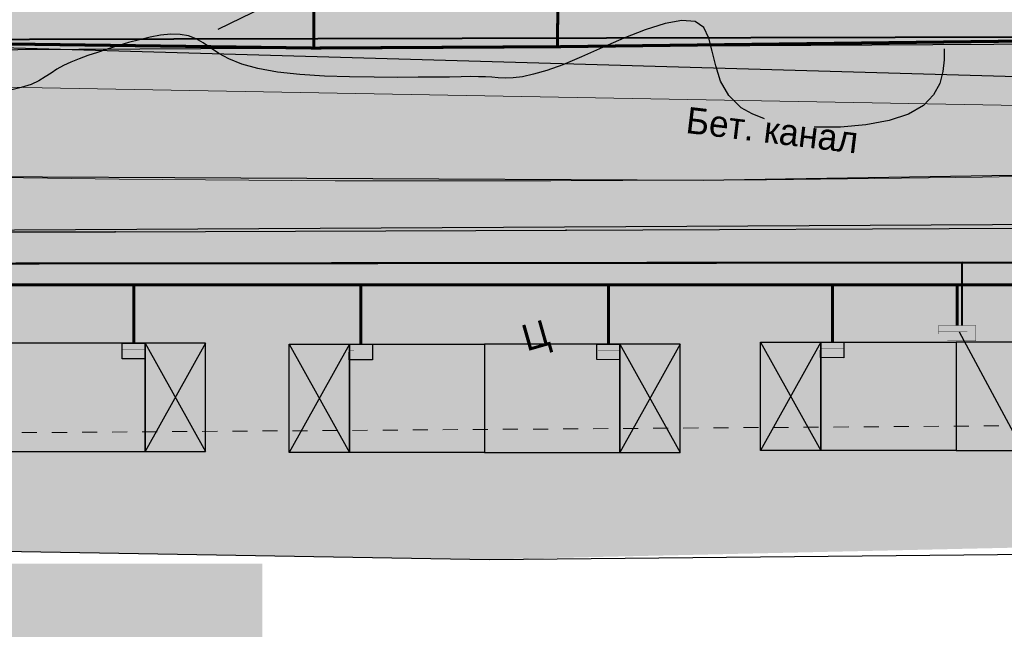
# Model space of a CAD drawing. Extents: x 4085 to 16701, y -65 to 10948.
# Tile 194 of 256: x 15059 to 15092, y 10799 to 10820. Entities that reach past the tile are written whole.
import ezdxf
from ezdxf import colors
from ezdxf.entities.mleader import LeaderData, LeaderLine
from ezdxf.math import Vec2, Vec3
from ezdxf.xclip import XClip

# ---------------------------------------------------------------- set-up
doc = ezdxf.new("R2010")
doc.units = 0
doc.header["$MEASUREMENT"] = 0
doc.header["$XCLIPFRAME"] = 0
for name, pattern in [('CONTI', [0]), ('STRIHSMALL', [1, 0.5, -0.5]), ('ДОРОГИ_СТРОЯЩ', [9, 8, -1])]:
    doc.linetypes.add(name, pattern=pattern)
doc.layers.get('0').update_dxf_attribs({"color": 250, "linetype": 'CONTI'})
for name, color, linetype in [('(025) Дорога', 7, 'Continuous'), ('(027) Гидрография', 7, 'Continuous'), ('(035) Откосы', 7, 'Continuous'), ('GOR_BDEFAULT', 212, 'CONTI'), ('GORIZDEFAULT', 32, 'CONTI'), ('PI_TTDEFAULT', 5, 'CONTI'), ('STAMP', 7, 'Continuous'), ('Электрика', 7, 'Continuous')]:
    doc.layers.add(name, color=color, linetype=linetype)
doc.layers.add('.', color=7, linetype='Continuous', lineweight=15)
doc.layers.add('0ZG - GOR-INCE', color=5, linetype='Continuous', lineweight=15)
doc.styles.add('BM-431', font='txt')
doc.styles.add('Shtamp', font='tahoma.ttf')
doc.styles.get("Standard").update_dxf_attribs({"font": 'times.ttf'})
doc.linetypes.add('ОТКОСЫ_НЕУКР', pattern='A,0.5,["|",Standard,S=1.199999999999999,R=0,X=0,Y=-1.199999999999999],1,["|",Standard,S=0.5,R=0,X=0,Y=-0.5],0.5', length=2)
doc.linetypes.add('ОТКОСЫ_НЕУКР1', pattern='A,0.5,["|",Standard,S=-1.199999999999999,R=0,X=0,Y=1.199999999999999],1,["|",Standard,S=-0.5,R=0,X=0,Y=0.5],0.5', length=2)

# ---------------------------------------------------------------- blocks, each defined once
blk = doc.blocks.new('wedwedwedewdewd')
at = {"layer": '.', "linetype": 'Continuous'}
h = blk.add_hatch(color=256, dxfattribs=at)
h.dxf.hatch_style = 1
h.set_gradient(color1=(255, 217, 179), color2=(255, 209, 163), one_color=1, tint=0.8199999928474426, name='HEMISPHERICAL')
h.paths.add_polyline_path([(16128.6629179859, 10756.6104308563), (16126.6629179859, 10756.6104308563), (16126.6629179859, 10760.2104308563), (16128.6629179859, 10760.2104308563)])
h.paths.add_polyline_path([(16137.6629179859, 10756.6104308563), (16139.6629179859, 10756.6104308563), (16139.6629179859, 10760.2104308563), (16137.6629179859, 10760.2104308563)])
h = blk.add_hatch(color=256, dxfattribs=at)
h.dxf.hatch_style = 1
h.set_gradient(color1=(255, 127, 127), color2=(255, 133, 133), one_color=1, tint=0.7599999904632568, name='HEMISPHERICAL')
h.paths.add_polyline_path([(16133.1629179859, 10760.2104308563), (16133.1629179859, 10756.6104308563), (16137.6629179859, 10756.6104308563), (16137.6629179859, 10760.2104308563)])
h.paths.add_polyline_path([(16133.1629179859, 10760.2104308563), (16133.1629179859, 10756.6104308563), (16128.6629179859, 10756.6104308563), (16128.6629179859, 10760.2104308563)])
at = {"linetype": 'Continuous'}
for points in [[(16128.6629179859, 10756.6104308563), (16126.6629179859, 10756.6104308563), (16126.6629179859, 10760.2104308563), (16128.6629179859, 10760.2104308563)], [(16133.1629179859, 10760.2104308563), (16133.1629179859, 10756.6104308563), (16128.6629179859, 10756.6104308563), (16128.6629179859, 10760.2104308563)], [(16133.1629179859, 10760.2104308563), (16133.1629179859, 10756.6104308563), (16137.6629179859, 10756.6104308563), (16137.6629179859, 10760.2104308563)], [(16137.6629179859, 10756.6104308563), (16139.6629179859, 10756.6104308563), (16139.6629179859, 10760.2104308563), (16137.6629179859, 10760.2104308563)]]:
    blk.add_lwpolyline(points, close=True, dxfattribs=at)
for points in [[(16126.6629179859, 10760.2104308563), (16128.6629179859, 10756.6104308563)], [(16128.6629179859, 10760.2104308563), (16126.6629179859, 10756.6104308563)], [(16137.6629179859, 10760.2104308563), (16139.6629179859, 10756.6104308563)], [(16139.6629179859, 10760.2104308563), (16137.6629179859, 10756.6104308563)]]:
    blk.add_lwpolyline(points, dxfattribs=at)
blk = doc.blocks.new('DWQDWQDWQDW')
at = {"layer": '(035) Откосы', "color": 253, "linetype": 'ОТКОСЫ_НЕУКР1', "elevation": -0.6170000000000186, "flags": 128}
blk.add_lwpolyline([(16564.2685543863, 8940.05366447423), (16571.56438794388, 8940.049617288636), (16579.24229880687, 8940.682216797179), (16586.23834138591, 8939.28798064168), (16594.08376090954, 8937.329337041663), (16596.23756082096, 8937.07311931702), (16604.99378058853, 8932.406532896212), (16613.69562732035, 8927.074860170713), (16626.47846730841, 8919.280967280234), (16639.49087866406, 8911.319458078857), (16651.9820064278, 8903.85268458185), (16664.47700269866, 8896.490241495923), (16677.09143031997, 8889.065860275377), (16679.39855639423, 8887.981581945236), (16695.2108295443, 8881.729711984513), (16708.65326078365, 8876.525155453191), (16722.23698177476, 8871.77063759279), (16735.50823853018, 8868.774063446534), (16749.63002218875, 8865.606017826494), (16760.99577287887, 8864.573100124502), (16775.79265262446, 8863.378462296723), (16791.22906654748, 8862.267464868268), (16804.74432975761, 8861.94847750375), (16819.74132904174, 8861.653146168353), (16835.02693216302, 8861.360536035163), (16850.25698425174, 8861.043143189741), (16865.37728238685, 8860.79020800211), (16880.60442877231, 8860.5237254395), (16895.80853699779, 8860.385576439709), (16909.27623827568, 8864.858854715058), (16923.90202324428, 8869.7262688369), (16938.08048568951, 8874.446364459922), (16952.65749232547, 8879.342421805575), (16966.66929764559, 8883.988184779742), (16980.80614278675, 8888.7491203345), (16994.83943295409, 8893.431466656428), (16997.11785405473, 8894.36489901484), (17001.96598783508, 8896.979129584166), (17014.00648242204, 8903.364783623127), (17016.84216589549, 8904.618776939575), (17018.16922240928, 8905.356490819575), (17021.24240132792, 8907.064878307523), (17025.47054322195, 8909.6625474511)], dxfattribs=at)
at = {"layer": '(035) Откосы', "color": 253, "linetype": 'ОТКОСЫ_НЕУКР', "ltscale": 1.5, "elevation": -0.6170000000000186, "flags": 128}
blk.add_lwpolyline([(16739.45308839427, 8875.20530978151), (16758.92019256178, 8871.7201008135), (16785.23249284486, 8868.989124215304), (16834.46331352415, 8866.430057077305), (16872.30635476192, 8865.117805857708), (16894.6491773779, 8865.49292062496), (16897.6269511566, 8866.243948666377), (16919.04864691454, 8873.140999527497), (16955.05316177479, 8885.96822939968), (16990.55466388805, 8900.238315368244), (17022.49028712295, 8919.820872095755)], dxfattribs=at)
at = {"color": 253, "linetype": 'Continuous', "elevation": -0.6170000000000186}
for points in [[(16558.80255977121, 8945.946029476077), (16570.6070005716, 8947.717188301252, -0.07815532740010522), (16597.94249155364, 8942.058203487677), (16620.12967143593, 8929.197915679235, 0.02195865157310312), (16680.08866086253, 8893.238522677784, 0.01496813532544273), (16723.48298193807, 8876.757839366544), (16750.88513959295, 8870.57602320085), (16790.77832134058, 8867.279309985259), (16872.31370058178, 8863.893621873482), (16895.15054692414, 8864.321306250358), (16944.32124811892, 8880.133131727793), (16994.43535242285, 8899.563749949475), (17012.77464116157, 8910.375999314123), (17023.26825659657, 8917.9292242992)], [(16562.18063359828, 8941.934712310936), (16579.37002182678, 8942.908548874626), (16596.98241794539, 8939.147166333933), (16618.54894594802, 8926.646625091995, 0.02197958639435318), (16678.79663357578, 8890.526571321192, 0.01507167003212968), (16722.66014219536, 8873.868075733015), (16750.42929275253, 8867.603467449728), (16790.58345219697, 8864.285187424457, 0.01330051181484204), (16847.98186172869, 8863.082048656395), (16895.37651316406, 8862.057228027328), (16949.57757229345, 8880.2725550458, 0.04650476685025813), (16996.14201924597, 8896.840733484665), (17017.23438593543, 8907.707821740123), (17025.51246180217, 8912.472396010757)]]:
    blk.add_lwpolyline(points, format="xyb", dxfattribs=at)
at = {"color": 253, "linetype": 'STRIHSMALL', "elevation": -0.2409999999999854}
blk.add_lwpolyline([(16593.21583156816, 8931.924035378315), (16614.44362853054, 8919.185168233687), (16675.036071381, 8883.007916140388), (16720.64128200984, 8865.661257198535), (16749.28270343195, 8859.111734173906), (16790.49098786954, 8855.53213624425), (16849.99348042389, 8854.548292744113), (16896.48786096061, 8853.889257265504), (16953.02450571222, 8872.4673090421), (16964.2357470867, 8876.242711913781), (17016.50260233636, 8897.154158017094)], dxfattribs=at)
at = {"layer": 'GOR_BDEFAULT', "color": 253}
for points in [[(16826.4240403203, 8865.199055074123, 0.02799999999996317), (16826.01735626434, 8865.372283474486, 0.02799999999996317), (16825.663707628, 8865.579968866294, 0.02799999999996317), (16825.25469410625, 8866.00057069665, 0.02799999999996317), (16824.99298039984, 8866.490475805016, 0.02799999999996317), (16824.84992063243, 8867.00090413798, 0.02799999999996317), (16824.74344593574, 8867.489844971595, 0.02799999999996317), (16824.63987694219, 8867.927875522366, 0.02799999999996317), (16824.47649806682, 8868.278029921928, 0.02799999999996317), (16824.19562998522, 8868.483974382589, 0.02799999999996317), (16823.75855983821, 8868.535643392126, 0.02799999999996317), (16823.194322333, 8868.44058584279, 0.02799999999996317), (16822.5315630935, 8868.247582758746, 0.02799999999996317), (16821.81363989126, 8867.988572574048, 0.02799999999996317), (16821.09358789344, 8867.698013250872, 0.02799999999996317), (16820.39540957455, 8867.402806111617, 0.02799999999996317), (16819.76710686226, 8867.156765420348, 0.02799999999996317), (16819.22551793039, 8866.974608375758, 0.02799999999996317), (16818.78032294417, 8866.858843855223, 0.02799999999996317), (16818.40751968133, 8866.78256956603, 0.02799999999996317), (16818.10459227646, 8866.755460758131, 0.02799999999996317), (16817.8353439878, 8866.757775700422, 0.02799999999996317), (16817.60480855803, 8866.770156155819, 0.02799999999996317), (16817.39111306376, 8866.797247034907, 0.02799999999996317), (16817.17993267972, 8866.81466556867, 0.02799999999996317), (16816.95191437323, 8866.81736593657, 0.02799999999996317), (16816.68982711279, 8866.831877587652, 0.02799999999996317), (16816.36967194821, 8866.83128564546, 0.02799999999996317), (16815.98641337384, 8866.834955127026, 0.02799999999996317), (16815.52069760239, 8866.837843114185, 0.02799999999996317), (16814.94813332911, 8866.85427944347, 0.02799999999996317), (16814.2640758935, 8866.862390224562, 0.02799999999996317), (16813.48284861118, 8866.886564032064, 0.02799999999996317), (16812.65787623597, 8866.920024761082, 0.02799999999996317), (16811.83038673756, 8866.963165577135, 0.02799999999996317), (16811.01470418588, 8867.040372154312, 0.02799999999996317), (16810.26676743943, 8867.135199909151, 0.02799999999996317), (16809.61309710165, 8867.264866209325, 0.02799999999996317), (16809.0852417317, 8867.427252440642, 0.02799999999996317), (16808.66636214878, 8867.607645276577, 0.02799999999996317), (16808.32742616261, 8867.798486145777, 0.02799999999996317), (16808.06126947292, 8867.987590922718, 0.02799999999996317), (16807.81950132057, 8868.162376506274, 0.02799999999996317), (16807.58780115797, 8868.29844367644, 0.02799999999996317), (16807.3417779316, 8868.410121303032, 0.02799999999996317), (16807.05994578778, 8868.460829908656, 0.02799999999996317), (16806.75662980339, 8868.47495129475, 0.02799999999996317), (16806.41247342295, 8868.447453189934, 0.02799999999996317), (16806.06367137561, 8868.398085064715, 0.02799999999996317), (16805.70306363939, 8868.314646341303, 0.02799999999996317), (16805.33277674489, 8868.228694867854, 0.02799999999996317), (16804.97720224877, 8868.125899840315, 0.02799999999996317), (16804.61911062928, 8868.032784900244, 0.02799999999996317), (16804.2950856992, 8867.92786738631, 0.02799999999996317), (16803.97822406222, 8867.835137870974, 0.02799999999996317), (16803.68575071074, 8867.728090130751, 0.02799999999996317), (16803.40295576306, 8867.623558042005, 0.02799999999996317), (16803.16139054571, 8867.519412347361, 0.02799999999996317), (16802.93453672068, 8867.398426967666, 0.02799999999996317), (16802.73923371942, 8867.275314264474, 0.02799999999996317), (16802.54393071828, 8867.152201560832, 0.02799999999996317), (16802.32675504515, 8867.033732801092, 0.02799999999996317), (16802.06834964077, 8866.91487764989, 0.02799999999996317), (16801.73213069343, 8866.81711876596, 0.02799999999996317), (16801.29158036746, 8866.723228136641, 0.02799999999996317)], [(16826.4240403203, 8865.199055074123, 0.02799999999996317), (16826.01735626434, 8865.372283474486, 0.02799999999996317), (16825.663707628, 8865.579968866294, 0.02799999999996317), (16825.25469410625, 8866.00057069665, 0.02799999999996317), (16824.99298039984, 8866.490475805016, 0.02799999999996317), (16824.84992063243, 8867.00090413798, 0.02799999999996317), (16824.74344593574, 8867.489844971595, 0.02799999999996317), (16824.63987694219, 8867.927875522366, 0.02799999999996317), (16824.47649806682, 8868.278029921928, 0.02799999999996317), (16824.19562998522, 8868.483974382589, 0.02799999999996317), (16823.75855983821, 8868.535643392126, 0.02799999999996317), (16823.194322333, 8868.44058584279, 0.02799999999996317), (16822.5315630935, 8868.247582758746, 0.02799999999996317), (16821.81363989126, 8867.988572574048, 0.02799999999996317), (16821.09358789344, 8867.698013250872, 0.02799999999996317), (16820.39540957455, 8867.402806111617, 0.02799999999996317), (16819.76710686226, 8867.156765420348, 0.02799999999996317), (16819.22551793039, 8866.974608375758, 0.02799999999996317), (16818.78032294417, 8866.858843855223, 0.02799999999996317), (16818.40751968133, 8866.78256956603, 0.02799999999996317), (16818.10459227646, 8866.755460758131, 0.02799999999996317), (16817.8353439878, 8866.757775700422, 0.02799999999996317), (16817.60480855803, 8866.770156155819, 0.02799999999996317), (16817.39111306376, 8866.797247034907, 0.02799999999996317), (16817.17993267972, 8866.81466556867, 0.02799999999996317), (16816.95191437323, 8866.81736593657, 0.02799999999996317), (16816.68982711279, 8866.831877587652, 0.02799999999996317), (16816.36967194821, 8866.83128564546, 0.02799999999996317), (16815.98641337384, 8866.834955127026, 0.02799999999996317), (16815.52069760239, 8866.837843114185, 0.02799999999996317), (16814.94813332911, 8866.85427944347, 0.02799999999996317), (16814.2640758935, 8866.862390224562, 0.02799999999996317), (16813.48284861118, 8866.886564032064, 0.02799999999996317), (16812.65787623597, 8866.920024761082, 0.02799999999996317), (16811.83038673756, 8866.963165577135, 0.02799999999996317), (16811.01470418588, 8867.040372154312, 0.02799999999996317), (16810.26676743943, 8867.135199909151, 0.02799999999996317), (16809.61309710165, 8867.264866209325, 0.02799999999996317), (16809.0852417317, 8867.427252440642, 0.02799999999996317), (16808.66636214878, 8867.607645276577, 0.02799999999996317), (16808.32742616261, 8867.798486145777, 0.02799999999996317), (16808.06126947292, 8867.987590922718, 0.02799999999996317), (16807.81950132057, 8868.162376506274, 0.02799999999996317), (16807.58780115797, 8868.29844367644, 0.02799999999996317), (16807.3417779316, 8868.410121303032, 0.02799999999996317), (16807.05994578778, 8868.460829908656, 0.02799999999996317), (16806.75662980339, 8868.47495129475, 0.02799999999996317), (16806.41247342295, 8868.447453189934, 0.02799999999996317), (16806.06367137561, 8868.398085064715, 0.02799999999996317), (16805.70306363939, 8868.314646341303, 0.02799999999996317), (16805.33277674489, 8868.228694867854, 0.02799999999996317), (16804.97720224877, 8868.125899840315, 0.02799999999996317), (16804.61911062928, 8868.032784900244, 0.02799999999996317), (16804.2950856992, 8867.92786738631, 0.02799999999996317), (16803.97822406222, 8867.835137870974, 0.02799999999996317), (16803.68575071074, 8867.728090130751, 0.02799999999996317), (16803.40295576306, 8867.623558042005, 0.02799999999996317), (16803.16139054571, 8867.519412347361, 0.02799999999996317), (16802.93453672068, 8867.398426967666, 0.02799999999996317), (16802.73923371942, 8867.275314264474, 0.02799999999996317), (16802.54393071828, 8867.152201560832, 0.02799999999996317), (16802.32675504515, 8867.033732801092, 0.02799999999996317), (16802.06834964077, 8866.91487764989, 0.02799999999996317), (16801.73213069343, 8866.81711876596, 0.02799999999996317), (16801.29158036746, 8866.723228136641, 0.02799999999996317)], [(16832.45738166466, 8867.387866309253, 0.02799999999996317), (16832.44868234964, 8867.023962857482, 0.02799999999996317), (16832.39662476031, 8866.62812290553, 0.02799999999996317), (16832.28146501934, 8866.236539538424, 0.02799999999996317), (16832.06913593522, 8865.861017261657, 0.02799999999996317), (16831.72305293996, 8865.523041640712, 0.02799999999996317), (16831.21630886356, 8865.24661776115, 0.02799999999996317), (16830.56574414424, 8865.046454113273, 0.02799999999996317), (16829.79323195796, 8864.917904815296, 0.02799999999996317), (16828.94967943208, 8864.863875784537, 0.02799999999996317), (16828.07631554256, 8864.884756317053, 0.02799999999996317)], [(16832.45738166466, 8867.387866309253, 0.02799999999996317), (16832.44868234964, 8867.023962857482, 0.02799999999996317), (16832.39662476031, 8866.62812290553, 0.02799999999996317), (16832.28146501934, 8866.236539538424, 0.02799999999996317), (16832.06913593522, 8865.861017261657, 0.02799999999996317), (16831.72305293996, 8865.523041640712, 0.02799999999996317), (16831.21630886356, 8865.24661776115, 0.02799999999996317), (16830.56574414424, 8865.046454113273, 0.02799999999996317), (16829.79323195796, 8864.917904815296, 0.02799999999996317), (16828.94967943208, 8864.863875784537, 0.02799999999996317), (16828.07631554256, 8864.884756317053, 0.02799999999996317)]]:
    blk.add_polyline3d(points, dxfattribs=at)
at = {"layer": 'GORIZDEFAULT', "color": 253}
blk.add_polyline3d([(16820.91095917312, 8874.529784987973, 0.04300000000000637), (16819.95957095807, 8874.115107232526, 0.04300000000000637), (16817.70350903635, 8873.054784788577, 0.04300000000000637), (16815.29795399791, 8871.893705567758, 0.04300000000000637), (16812.76441359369, 8870.668441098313, 0.04300000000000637), (16809.86591517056, 8869.296869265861, 0.04300000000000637), (16808.318197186, 8868.589658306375, 0.04300000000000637)], dxfattribs=at)
at = {"layer": 'PI_TTDEFAULT', "color": 253}
for p in [(16804.74432975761, 8861.94847750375, -0.3300000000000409), (16819.74132904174, 8861.653146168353, -0.327000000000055)]:
    blk.add_point(p, dxfattribs=at)
at = {"layer": '(025) Дорога', "color": 253, "linetype": 'ДОРОГИ_СТРОЯЩ', "extrusion": (-0.01063456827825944, -0.002758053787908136, 0.9999396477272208), "style": 'BM-431'}
blk.add_text('Ц', height=0.8750000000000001, rotation=14.53837778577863, dxfattribs=at).set_placement((16814.25900425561, 8856.316084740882, -497.2248890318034))
at = {"layer": '(027) Гидрография', "color": 253, "extrusion": (-0.0108735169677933, 0.001570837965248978, 0.9999396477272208), "style": 'BM-431'}
blk.add_text('Бет. канал', height=0.8750000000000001, rotation=351.7801504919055, dxfattribs=at).set_placement((16822.76839655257, 8865.074162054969, -169.6250549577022))
blk = doc.blocks.new('A$C10aa157c')
at = {"layer": '.', "linetype": 'Continuous', "lineweight": 50}
h = blk.add_hatch(color=4, dxfattribs=at)
h.dxf.hatch_style = 1
h.set_gradient(color1=(0, 255, 255), color2=(0, 255, 255), one_color=1, tint=0.5)
edge = h.paths.add_edge_path()
edge.add_line((117.4324962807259, 25.8464246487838), (111.2859458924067, 22.04202636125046))
edge.add_line((111.2859458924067, 22.04202636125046), (90.49397812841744, 10.57433190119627))
edge.add_line((90.49397812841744, 10.57433190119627), (88.23807309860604, 9.587726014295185))
edge.add_line((88.23807309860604, 9.587726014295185), (6.163735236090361, -19.95635591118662))
edge.add_arc((-27.70549202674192, 74.13336427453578), 100.0000000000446, 270.3128248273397, 289.7972202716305, ccw=False)
edge.add_line((-27.15951241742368, -25.86514524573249), (-114.5854871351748, -26.34248035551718))
edge.add_line((-114.5854871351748, -26.34248035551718), (-131.8038967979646, -25.51755084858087))
edge.add_line((-131.8038967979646, -25.51755084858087), (-156.2513825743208, -23.98036590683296))
edge.add_line((-156.2513825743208, -23.98036590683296), (-183.7814535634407, -18.45982324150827))
edge.add_line((-183.7814535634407, -18.45982324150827), (-197.4729350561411, -14.02515858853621))
edge.add_line((-197.4729350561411, -14.02515858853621), (-226.9882538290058, -3.257921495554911))
edge.add_line((-226.9882538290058, -3.257921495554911), (-229.3201723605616, -2.22804471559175))
edge.add_line((-229.3201723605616, -2.22804471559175), (-266.0129081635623, 18.33381446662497))
edge.add_line((-266.0129081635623, 18.33381446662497), (-302.414357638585, 39.40997971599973))
edge.add_line((-302.414357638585, 39.40997971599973), (-311.2653128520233, 44.05475481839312))
edge.add_arc((-5824.953526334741, -31255.54911888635), 31781.53489632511, 80.00936784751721, 80.04077242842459)
edge.add_arc((-344.2962635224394, -73.22361097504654), 121.3386725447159, 82.48260712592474, 104.7849835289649)
edge.add_line((-375.2609654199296, 44.0975750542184), (-422.1471010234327, 28.59770207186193))
edge.add_line((-422.1471010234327, 28.59770207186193), (-424.8801888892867, 34.73041368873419))
edge.add_line((-424.8801888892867, 34.73041368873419), (-369.9069065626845, 51.63645814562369))
edge.add_arc((-345.3716680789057, -51.17261419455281), 105.6961838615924, 80.20076656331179, 103.42249696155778, ccw=False)
edge.add_line((-327.3825670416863, 52.98148090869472), (-309.305153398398, 49.80210033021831))
edge.add_line((-309.305153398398, 49.80210033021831), (-299.5158731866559, 44.66491412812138))
edge.add_line((-299.5158731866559, 44.66491412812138), (-263.0429987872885, 23.54739438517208))
edge.add_line((-263.0429987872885, 23.54739438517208), (-226.6355735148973, 3.145417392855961))
edge.add_line((-226.6355735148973, 3.145417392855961), (-224.7456836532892, 2.310759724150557))
edge.add_line((-224.7456836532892, 2.310759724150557), (-195.5197359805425, -8.350914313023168))
edge.add_line((-195.5197359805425, -8.350914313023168), (-182.2621487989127, -12.64504079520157))
edge.add_line((-182.2621487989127, -12.64504079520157), (-155.4697206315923, -18.01766561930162))
edge.add_line((-155.4697206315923, -18.01766561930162), (-131.4720545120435, -19.52656724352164))
edge.add_line((-131.4720545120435, -19.52656724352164), (-114.4582114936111, -20.34169601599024))
edge.add_line((-114.4582114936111, -20.34169601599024), (-27.19227119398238, -19.86523467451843))
edge.add_arc((-27.70549202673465, 74.13336427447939), 93.99999999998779, 270.3128248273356, 289.7972202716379)
edge.add_line((4.131581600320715, -14.31097270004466), (86.01742751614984, 15.16525827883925))
edge.add_line((86.01742751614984, 15.16525827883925), (87.83742534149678, 15.96122288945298))
edge.add_line((87.83742534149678, 15.96122288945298), (108.2562857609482, 27.2231320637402))
edge.add_line((108.2562857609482, 27.2231320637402), (115.2645194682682, 31.56086796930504))
edge.add_line((115.2645194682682, 31.56086796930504), (117.4324962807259, 25.8464246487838))
at = {"linetype": 'Continuous'}
h = blk.add_hatch(color=256, dxfattribs=at)
h.dxf.hatch_style = 1
h.set_gradient(color1=(196, 196, 196), color2=(179, 179, 179), one_color=1, tint=0.699999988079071, name='SPHERICAL')
edge = h.paths.add_edge_path()
edge.add_line((-329.6939609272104, -123.8959480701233), (-413.5123903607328, -4.99904155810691))
edge.add_line((-413.5123903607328, -4.99904155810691), (-355.7886663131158, 33.28476060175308))
edge.add_line((-355.7886663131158, 33.28476060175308), (-335.031477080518, 75.58643090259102))
edge.add_line((-335.031477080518, 75.58643090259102), (-290.265852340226, 52.29770563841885))
edge.add_arc((-35.22096130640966, 435.710675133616), 460.4925641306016, 236.3682958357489, 253.1961533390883)
edge.add_arc((23.16678665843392, 1743.610821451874), 1759.185429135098, 263.7500878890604, 266.8247429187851)
edge.add_line((-74.2750708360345, -12.87386635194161), (-37.8087558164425, -12.38197344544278))
edge.add_line((-37.8087558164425, -12.38197344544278), (-8.681647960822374, -7.258780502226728))
edge.add_line((-8.681647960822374, -7.258780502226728), (21.71312455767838, 1.674478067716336))
edge.add_line((21.71312455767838, 1.674478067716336), (73.82824807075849, 22.10592837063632))
edge.add_line((73.82824807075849, 22.10592837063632), (122.4104008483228, 60.65294329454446))
edge.add_line((122.4104008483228, 60.65294329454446), (125.2745590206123, 27.75500045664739))
edge.add_line((125.2745590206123, 27.75500045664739), (114.748125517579, 2.379272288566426))
edge.add_line((114.748125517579, 2.379272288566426), (116.6623456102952, -0.02417328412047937))
edge.add_line((116.6623456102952, -0.02417328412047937), (116.2891382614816, -3.732436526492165))
edge.add_line((116.2891382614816, -3.732436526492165), (111.2584338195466, -27.65741119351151))
edge.add_line((111.2584338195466, -27.65741119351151), (112.8600939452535, -27.92515144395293))
edge.add_line((112.8600939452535, -27.92515144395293), (106.1017429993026, -65.58583641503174))
edge.add_line((106.1017429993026, -65.58583641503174), (101.2804055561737, -90.48027766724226))
edge.add_line((101.2804055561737, -90.48027766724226), (98.81490888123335, -96.13533966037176))
edge.add_line((98.81490888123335, -96.13533966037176), (53.13542081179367, -97.30507864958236))
edge.add_line((53.13542081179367, -97.30507864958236), (30.09047449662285, -97.89520286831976))
edge.add_line((30.09047449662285, -97.89520286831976), (12.28662535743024, -98.29843708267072))
edge.add_line((12.28662535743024, -98.29843708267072), (-62.51886126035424, -99.99268484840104))
edge.add_line((-62.51886126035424, -99.99268484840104), (-93.46711186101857, -101.1777100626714))
edge.add_line((-93.46711186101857, -101.1777100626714), (-93.73522817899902, -109.8933634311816))
edge.add_line((-93.73522817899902, -109.8933634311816), (-152.9130991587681, -112.2181400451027))
edge.add_line((-152.9130991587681, -112.2181400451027), (-153.085833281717, -120.2735644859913))
edge.add_line((-153.085833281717, -120.2735644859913), (-196.6151896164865, -120.663996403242))
edge.add_line((-196.6151896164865, -120.663996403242), (-196.010272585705, -100.2536491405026))
edge.add_line((-196.010272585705, -100.2536491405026), (-236.8828322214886, -97.89520286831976))
edge.add_line((-236.8828322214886, -97.89520286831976), (-266.6043384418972, -99.72434434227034))
edge.add_line((-266.6043384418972, -99.72434434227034), (-280.8519175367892, -100.7559259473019))
edge.add_line((-280.8519175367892, -100.7559259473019), (-292.7545044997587, -102.6790545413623))
edge.add_line((-292.7545044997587, -102.6790545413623), (-308.6164820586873, -109.5958216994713))
edge.add_line((-308.6164820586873, -109.5958216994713), (-329.6939609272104, -123.8959480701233))
blk.add_lwpolyline([(-373.7944340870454, 108.5221690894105), (-373.7944340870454, 37.87383067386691), (-338.7973859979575, -11.84971716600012), (-296.1668647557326, 12.1688909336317), (-278.1502265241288, 12.66864525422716), (-222.2923186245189, -17.35473897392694), (-192.3131233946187, -27.41567740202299), (-152.841873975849, -36.13979106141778), (-88.61392933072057, -37.22940865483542), (-24.38736609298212, -36.59652979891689), (-4.075459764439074, -35.34637554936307), (26.99026940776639, -25.76186857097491), (74.74103602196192, -7.278631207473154), (109.4043596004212, 7.298652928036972), (135.566190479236, 19.46775833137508), (110.1840137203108, 64.19822788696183), (9.488295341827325, 20.69822151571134), (-104.2532370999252, 13.96907995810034), (-207.6545405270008, 33.67587202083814), (-251.5703695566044, 64.2554686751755), (-301.8282399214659, 93.33502415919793), (-373.7944340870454, 108.5221690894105)], dxfattribs=at)
at = {"linetype": 'Continuous', "lineweight": 30}
for points in [[(-27.15951241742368, -25.86514524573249), (-114.5854871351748, -26.34248035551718), (-131.8038967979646, -25.51755084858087), (-156.2513825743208, -23.98036590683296), (-183.7814535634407, -18.45982324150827), (-197.4729350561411, -14.02515858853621), (-226.9882538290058, -3.257921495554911), (-229.3201723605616, -2.22804471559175), (-266.0129081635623, 18.33381446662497), (-302.414357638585, 39.40997971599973), (-311.2653128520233, 44.05475481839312, 0.0001370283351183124), (-328.421870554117, 47.07217907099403, 0.09762081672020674), (-375.2609654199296, 44.0975750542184), (-422.1471010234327, 28.59770207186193)], [(-424.8801888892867, 34.73041368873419), (-369.9069065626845, 51.63645814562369, -0.1016720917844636), (-327.3825670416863, 52.98148090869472), (-309.305153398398, 49.80210033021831), (-299.5158731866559, 44.66491412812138), (-263.0429987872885, 23.54739438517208), (-226.6355735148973, 3.145417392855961), (-224.7456836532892, 2.310759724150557), (-195.5197359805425, -8.350914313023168), (-182.2621487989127, -12.64504079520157), (-155.4697206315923, -18.01766561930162), (-131.4720545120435, -19.52656724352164), (-114.4582114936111, -20.34169601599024), (-27.19227119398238, -19.86523467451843, 0.0852221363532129)]]:
    blk.add_lwpolyline(points, format="xyb", dxfattribs=at)
at = {"linetype": 'Continuous', "elevation": -1.836999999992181}
blk.add_lwpolyline([(-310.5347289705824, 45.93517624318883), (-288.727846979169, 33.96953195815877), (-274.4873257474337, 25.23622013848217), (-257.6072697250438, 15.40358086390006), (-243.4411516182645, 7.570372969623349), (-227.6496925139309, -0.7277474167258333), (-212.7345870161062, -6.331781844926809), (-195.4560515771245, -12.39361442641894), (-183.4075955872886, -16.35303855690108), (-155.4991731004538, -21.96472225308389), (-122.889283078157, -23.89089112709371), (-107.8811498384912, -24.49342670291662), (-81.50336457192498, -24.62609611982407), (-54.75523238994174, -24.19153198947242), (-30.58178783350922, -24.14722349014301), (-10.46175109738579, -24.11034464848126), (15.60182704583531, -14.66533892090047), (36.49558892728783, -7.093788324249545), (44.56949260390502, -4.270245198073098), (63.54049542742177, 1.907058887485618), (78.57534353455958, 7.959346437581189), (93.13901648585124, 15.03243375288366), (116.5460771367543, 28.18288504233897), (118.3102865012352, 29.25414919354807)], dxfattribs=at)
at = {"linetype": 'Continuous'}
for p in [(-16237.72573309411, -10790.25818854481), (-16221.93771522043, -10790.29117394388), (-16206.25711438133, -10790.22022959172)]:
    blk.add_blockref('wedwedwedewdewd', p, dxfattribs=at)
at = {"layer": '0ZG - GOR-INCE', "linetype": 'Continuous', "rotation": 1.343740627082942}
blk.add_blockref('DWQDWQDWQDW', (-16693.37190173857, -9279.936333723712, -1.219999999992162), dxfattribs=at)
blk = doc.blocks.new('16Г5Ш1Д65')
at = {"layer": '.', "lineweight": 35}
h = blk.add_hatch(color=256, dxfattribs=at)
h.dxf.hatch_style = 1
h.paths.add_polyline_path([(408872.3951494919, 4233258.828926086), (408872.0779764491, 4233258.829036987), (408872.0802672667, 4233258.060426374), (408872.3946124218, 4233258.060316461)])
at = {"color": 250, "lineweight": 30, "const_width": 0.006399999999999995}
blk.add_lwpolyline([(408871.8826124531, 4233258.060495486), (408871.8831495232, 4233258.82910511), (408872.3951494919, 4233258.828926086), (408872.3946124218, 4233258.060316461)], close=True, dxfattribs=at)
at = {"layer": 'Электрика', "color": 250, "lineweight": 30, "const_width": 0.006399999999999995}
blk.add_lwpolyline([(408872.0802655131, 4233258.061014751), (408872.0779765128, 4233258.829015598)], dxfattribs=at)
blk = doc.blocks.new('151ГШ56Д')
at = {"layer": '.', "lineweight": 35}
h = blk.add_hatch(color=5, dxfattribs=at)
h.dxf.hatch_style = 1
h.paths.add_polyline_path([(409370.9448358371, 4233276.366838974), (409370.6303846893, 4233276.366948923), (409370.6299516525, 4233275.128481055), (409370.944298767, 4233275.128371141)])
at = {"color": 250, "lineweight": 30, "const_width": 0.006399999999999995}
blk.add_lwpolyline([(409370.4322987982, 4233275.128550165), (409370.4328358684, 4233276.367017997), (409370.9448358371, 4233276.366838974), (409370.944298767, 4233275.128371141)], close=True, dxfattribs=at)
at = {"layer": 'Электрика', "color": 250, "lineweight": 30, "const_width": 0.006399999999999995}
blk.add_lwpolyline([(409370.6299518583, 4233275.129069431), (409370.6303846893, 4233276.366948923)], dxfattribs=at)
blk = doc.blocks.new('_Small')
at = {"color": 0, "linetype": 'ByBlock', "lineweight": -2}
blk.add_circle((0, 0), 0.25, dxfattribs=at)

msp = doc.modelspace()

# ---------------------------------------------------------------- block references
at = {"linetype": 'Continuous'}
ref = msp.add_blockref('A$C10aa157c', (15163.26248192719, 10839.00416148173, 0.1769999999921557), dxfattribs=at)
XClip(ref).set_block_clipping_path([(-373.7944340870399, 108.52216908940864), (-301.8282399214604, 93.33502415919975), (-251.57036955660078, 64.25546867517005), (-207.6545405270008, 33.67587202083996), (-104.25323709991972, 13.969079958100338), (9.488295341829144, 20.69822151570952), (110.18401372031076, 64.19822788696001), (135.5661904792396, 19.467758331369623), (74.7410360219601, -7.278631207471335), (26.99026940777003, -25.76186857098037), (-4.075459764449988, -35.34637554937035), (-88.61392933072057, -37.22940865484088), (-152.84187397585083, -36.1397910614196), (-192.31312339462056, -27.415677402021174), (-222.2923186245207, -17.35473897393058), (-278.15022652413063, 12.668645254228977), (-296.17026621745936, 12.384943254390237), (-338.7973859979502, -11.849717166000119), (-373.7944340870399, 37.873830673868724)])

# ---------------------------------------------------------------- next in the draw order: linework, layer by layer
at = {"color": 1, "lineweight": 40, "elevation": 0.1769999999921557}
for points in [[(15205.83641997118, 10840.12215188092), (15206.18598078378, 10839.20236340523), (15195.10788591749, 10835.0528961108), (15162.30580612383, 10823.7417855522), (15150.4198119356, 10821.12163294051), (15121.73738481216, 10819.19943380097), (15049.74099424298, 10819.03527487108), (15028.59094601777, 10820.35748235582), (15010.89774174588, 10822.16857951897), (15011.07776869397, 10823.07217968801)], [(15011.08311822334, 10823.07149733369), (15009.78784603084, 10813.46720607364), (15048.39559886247, 10811.60359596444), (15138.5145536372, 10811.68719350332), (15162.58395884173, 10815.74259937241), (15196.8388219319, 10827.53717258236), (15197.73899683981, 10827.86489561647), (15198.79710658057, 10825.29739339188)], [(15153.68390682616, 10811.54765932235), (15153.18530382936, 10814.15903881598), (15138.5145536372, 10811.68719350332), (15048.39559886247, 10811.60359596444), (15009.78784603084, 10813.46720607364), (15010.98775521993, 10823.08366127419)]]:
    msp.add_lwpolyline(points, dxfattribs=at)
at = {"color": 1, "lineweight": 40}
msp.add_lwpolyline([(15090.3720944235, 10809.54951680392), (15090.37015286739, 10811.64253304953), (15048.39559886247, 10811.60359596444), (15009.78784603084, 10813.46720607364), (15010.98775521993, 10823.08366127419)], dxfattribs=at)
at = {"color": 5, "linetype": 'Continuous', "const_width": 0.1}
for points, elevation in [([(15024.51703808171, 10821.67750520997), (15024.43792470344, 10820.69030035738), (15028.5909460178, 10820.35748235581), (15028.63597296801, 10820.91934464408), (15028.5909460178, 10820.35748235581), (15032.79665583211, 10820.16349955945), (15032.85755238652, 10821.17831144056), (15032.79665583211, 10820.16349955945), (15050.44716505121, 10819.01515658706), (15068.80970123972, 10818.77169266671), (15068.80425271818, 10820.13416744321), (15068.81169160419, 10818.77170353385), (15076.91303492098, 10818.81593587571), (15076.91948344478, 10820.16570368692)], -32.10742113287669), ([(15121.73037560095, 10819.3617033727), (15076.91303492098, 10818.81593587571)], 0.1769999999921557), ([(15023.5440656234, 10811.85336281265), (15045.3406567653, 10810.89584700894), (15092.9592028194, 10810.89584700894), (15094.2838933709, 10810.89584700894)], 0.1769999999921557), ([(15062.81546128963, 10808.95732475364), (15062.81546128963, 10810.89584700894)], 0.1769999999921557), ([(15070.37207497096, 10808.92166521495), (15070.37207497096, 10810.89584700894)], 0.1769999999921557), ([(15078.60351732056, 10808.92663197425), (15078.61276226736, 10810.89584700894)], 0.1769999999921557), ([(15086.05266404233, 10808.99088153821), (15086.05266404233, 10810.89584700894)], 0.1769999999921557)]:
    msp.add_lwpolyline(points, dxfattribs=dict(at, elevation=elevation))
msp.add_lwpolyline([(15090.20530054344, 10809.54896225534), (15090.20530054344, 10810.89584700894)], dxfattribs=at)
at = {"color": 5, "linetype": 'Continuous', "elevation": 0.1769999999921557}
msp.add_lwpolyline([(15094.26907742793, 10801.90954698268), (15090.28104493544, 10809.33019567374)], dxfattribs=at)
at = {"color": 2, "linetype": 'Continuous', "elevation": 0.1769999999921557}
for points in [[(15062.43106812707, 10808.95824978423), (15063.1998544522, 10808.95639972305), (15063.19862234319, 10808.44440123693), (15062.43001420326, 10808.44598254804)], [(15069.98768469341, 10808.92341839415), (15070.7564652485, 10808.91991203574), (15070.75413007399, 10808.40791739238), (15069.98552712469, 10808.41115461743)], [(15078.21913652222, 10808.92985082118), (15078.98789811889, 10808.92341312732), (15078.98361072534, 10808.41143110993), (15078.21502570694, 10808.41759899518)], [(15085.66828553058, 10808.99436274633), (15086.43704255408, 10808.98740033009), (15086.43240570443, 10808.47542135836), (15085.66382507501, 10808.48211384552)]]:
    msp.add_lwpolyline(points, close=True, dxfattribs=at)

# ---------------------------------------------------------------- next in the draw order: block references
at = {"color": 5, "lineweight": 35}
for name, p, rotation in [('151ГШ56Д', (-4219694.217388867, 404266.7908378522), 270.2153403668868), ('16Г5Ш1Д65', (-4217491.222476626, 426909.4184826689, 0.1769999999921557), 269.9021554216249), ('16Г5Ш1Д65', (-4216577.380819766, 436027.1871022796, 0.1769999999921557), 269.7787151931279), ('16Г5Ш1Д65', (-4214917.029731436, 452159.3775627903, 0.1769999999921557), 269.5602458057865), ('16Г5Ш1Д65', (-4214607.348247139, 455046.5535985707, 0.1769999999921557), 269.5211381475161)]:
    msp.add_blockref(name, p, dxfattribs=dict(at, rotation=rotation))

# ---------------------------------------------------------------- next in the draw order: leaders
at = {"layer": 'STAMP', "linetype": 'Continuous', "lineweight": 30}
ml = msp.add_multileader_mtext('Standard', dxfattribs=at)
ml.set_content('{\\C5;Мет.труб\\P\\pxqc;\\fTimes New Roman|b0|i0|c204|p18;\\H1.2x;\\C256;футляр Ø159×6 мм\\fArial|b0|i0|c204|p34;\\H0.83333x;\\C5;\\PL=8м}', color=256, style='Shtamp')
ml.set_leader_properties(color=5, lineweight=30)
ml.set_arrow_properties(name='SMALL')
ml.build(insert=Vec2(0, 0))
ml.multileader.update_dxf_attribs({"text_left_attachment_type": 6, "text_right_attachment_type": 6, "dogleg_length": 0.36, "arrow_head_size": 1})
ctx = ml.context
ctx.base_point, ctx.char_height, ctx.arrow_head_size, ctx.plane_origin = Vec3(15035.19324815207, 10798.23279339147), 2, 1, Vec3(15048.89247686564, 10852.73937481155)
ctx.left_attachment, ctx.right_attachment, ctx.text_align_type = 6, 6, 1
notes = []
notes.append((ctx, [(1, (1, 1, 0), (15035.18964815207, 10798.23279339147), (1, 0), 0.0036, [(1, [(15010.41176706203, 10816.22775482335)], 0, [])])]))
ctx.mtext.insert, ctx.mtext.alignment, ctx.mtext.flow_direction = Vec3(15051.42367353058, 10800.63279179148), 2, 5
ctx.mtext.has_bg_fill, ctx.mtext.bg_color, ctx.mtext.bg_scale_factor, ctx.mtext.bg_transparency, ctx.mtext.use_window_bg_color = 1, -1023410174, 1.5, 0, 0
for ctx, leaders in notes:
    for number, flags, end, landing, length, lines in leaders:
        leader = LeaderData()
        leader.index, (leader.has_last_leader_line, leader.has_dogleg_vector, leader.attachment_direction) = number, flags
        leader.last_leader_point, leader.dogleg_vector, leader.dogleg_length = Vec3(end), Vec3(landing), length
        for number, points, colour, breaks in lines:
            line = LeaderLine()
            line.index, line.vertices, line.color, line.breaks = number, Vec3.list(points), colors.encode_raw_color(colour), breaks
            leader.lines.append(line)
        ctx.leaders.append(leader)

doc.saveas('drawing.dxf')
